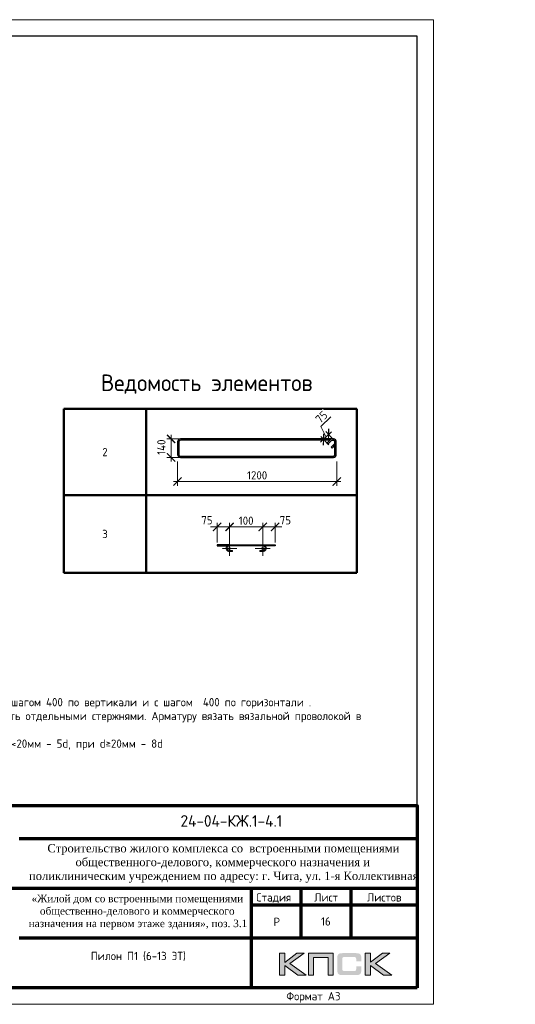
# Model space of a CAD drawing. Header units: millimetres. Extents: x 369815 to 1481759, y -423071 to -27917.
# Tile 66 of 256: x 527311 to 542256, y -265573 to -235873. Entities that reach past the tile are written whole.
import ezdxf
from ezdxf.enums import TextEntityAlignment as Align

# ---------------------------------------------------------------- set-up
doc = ezdxf.new("R2010")
doc.units = ezdxf.units.MM
doc.linetypes.add('CENTER2', pattern=[28.575, 19.05, -3.175, 3.175, -3.175])
doc.linetypes.add('GOST2.303 4', pattern=[7, 5, -2, 0])
for name, color, linetype, lineweight in [('Арм_шпильки', 143, 'Continuous', 18), ('Выноски', 20, 'Continuous', 20), ('Каркасы ригель', 3, 'Continuous', 0), ('Осевая', 10, 'CENTER2', 20), ('подоснова', 151, 'Continuous', 5), ('поз.', 2, 'Continuous', 25), ('размер', 1, 'Continuous', 25), ('РАЗМЕРЫ', 1, 'Continuous', 9), ('Рамка', 7, 'Continuous', 70), ('Текст', 7, 'Continuous', 25), ('ТОНКИЕ', 7, 'Continuous', 9)]:
    doc.layers.add(name, color=color, linetype=linetype, lineweight=lineweight)
doc.layers.add('Рамка печать', color=7, linetype='Continuous')
doc.layers.add('ТОЛСТЫЕ_ОСНОВНЫЕ', color=6, linetype='Continuous')
doc.styles.add('GOST 2.304', font='CS_Gost2304.shx')
doc.styles.add('GOST-2.304_Type-B', font='GOST_Common.ttf')
doc.styles.add('style1', font='GOST_Common.ttf', dxfattribs={"height": 500})
doc.styles.add('ГОСТ', font='GOST_Common.ttf')
doc.dimstyles.new('мой', dxfattribs={"dimscale": 100, "dimtxt": 2.5, "dimasz": 2.5, "dimexe": 1.25, "dimexo": 0.625, "dimtad": 1, "dimdec": 0, "dimtxsty": 'GOST-2.304_Type-B', "dimblk": 'ARCHTICK', "dimcen": 2.5, "dimdle": 2, "dimaunit": 1, "dimadec": 1, "dimazin": 2, "dimtfac": 1, "dimtdec": 0, "dimtmove": 1, "dimatfit": 3, "dimfxl": 1, "dimtfill": 1, "dimlwd": -1, "dimlwe": -1, "dimarcsym": 0})
doc.dimstyles.new('мой 25', dxfattribs={"dimscale": 100, "dimtxt": 2.5, "dimasz": 2.5, "dimexe": 1.25, "dimexo": 0.625, "dimtad": 1, "dimdec": 0, "dimlfac": 0.5, "dimtxsty": 'GOST-2.304_Type-B', "dimblk": 'ARCHTICK', "dimcen": 2.5, "dimdle": 1.25, "dimaunit": 1, "dimadec": 1, "dimazin": 2, "dimtfac": 1, "dimtdec": 0, "dimtmove": 1, "dimatfit": 3, "dimfxl": 6, "dimfxlon": 1, "dimtfill": 1, "dimlwd": -1, "dimlwe": -1, "dimarcsym": 0})

# ---------------------------------------------------------------- blocks, each defined once
blk = doc.blocks.new('*T835')
at = {"layer": 'Выноски', "color": 0, "linetype": 'ByBlock', "lineweight": 50, "transparency": 16777216}
for p, q in [((0, 0), (8834, 0)), ((0, 0), (0, -4943)), ((2484, 0), (2484, -4943)), ((8834, 0), (8834, -4943)), ((0, -2606), (8834, -2606)), ((0, -4943), (8834, -4943))]:
    blk.add_line(p, q, dxfattribs=at)
at = {"layer": 'Выноски', "color": 0, "transparency": 16777216, "char_height": 250, "width": 2183.67, "attachment_point": 5, "style": 'GOST-2.304_Type-B'}
for s, insert in [('2', (1242, -1303)), ('3', (1242, -3774))]:
    blk.add_mtext(s, dxfattribs=dict(at, insert=insert))
blk = doc.blocks.new('*U121')
for p, q in [((-8, 0), (-7, 7.2)), ((-7, -7.2), (-8, 0)), ((-7, 7.2), (-4.2, 14)), ((-4.2, 14), (0.2, 19.8)), ((0.2, 19.8), (6, 24.2)), ((6, 24.2), (12.8, 27)), ((12.8, 27), (20, 28)), ((44, 28), (20, 28)), ((20, 20), (44, 20)), ((44, 20), (44, 28)), ((262.7, 28), (286.7, 28)), ((262.7, 20), (262.7, 28)), ((286.7, 20), (262.7, 20)), ((293.9, 27), (286.7, 28)), ((300.7, 24.2), (293.9, 27)), ((306.5, 19.8), (300.7, 24.2)), ((310.9, 14), (306.5, 19.8)), ((313.7, 7.2), (310.9, 14)), ((314.7, 0), (313.7, 7.2)), ((-4.2, -14), (-7, -7.2)), ((0.2, -19.8), (-4.2, -14)), ((6, -24.2), (0.2, -19.8)), ((12.8, -27), (6, -24.2)), ((20, -28), (12.8, -27)), ((20, -28), (286.7, -28)), ((286.7, -28), (293.9, -27)), ((293.9, -27), (300.7, -24.2)), ((300.7, -24.2), (306.5, -19.8)), ((306.5, -19.8), (310.9, -14)), ((310.9, -14), (313.7, -7.2)), ((313.7, -7.2), (314.7, 0))]:
    blk.add_line(p, q)
at = {"color": 0, "linetype": 'ByBlock', "lineweight": -2}
for p, q in [((0, 0), (0.7, 5.2)), ((0.7, 5.2), (2.7, 10)), ((2.7, 10), (5.9, 14.1)), ((5.9, 14.1), (10, 17.3)), ((10, 17.3), (14.8, 19.3)), ((14.8, 19.3), (20, 20)), ((291.8, 19.3), (286.7, 20)), ((296.7, 17.3), (291.8, 19.3)), ((300.8, 14.1), (296.7, 17.3)), ((304, 10), (300.8, 14.1)), ((306, 5.2), (304, 10)), ((306.7, 0), (306, 5.2)), ((0.7, -5.2), (0, 0)), ((2.7, -10), (0.7, -5.2)), ((5.9, -14.1), (2.7, -10)), ((10, -17.3), (5.9, -14.1)), ((14.8, -19.3), (10, -17.3)), ((20, -20), (14.8, -19.3)), ((20, -20), (286.7, -20)), ((286.7, -20), (291.8, -19.3)), ((291.8, -19.3), (296.7, -17.3)), ((296.7, -17.3), (300.8, -14.1)), ((300.8, -14.1), (304, -10)), ((304, -10), (306, -5.2)), ((306, -5.2), (306.7, 0))]:
    blk.add_line(p, q, dxfattribs=at)
at = {"style": 'GOST 2.304', "oblique": 15, "flags": 9}
for tag, p in [('ДИАМЕТР', (117.8, -62.2)), ('ДЛИНА', (118.1, -72.5)), ('ПОЗИЦИЯ', (118, -56.6)), ('КЛАСС', (118, -67.8)), ('МАССА', (118.7, -78.2))]:
    blk.add_attdef(tag, p, '', height=2.5, dxfattribs=at)
blk = doc.blocks.new('_ArchTick')
at = {"color": 0, "linetype": 'ByBlock', "const_width": 0.15}
blk.add_lwpolyline([(-0.5, -0.5), (0.5, 0.5)], dxfattribs=at)
blk = doc.blocks.new('*D832')
at = {"layer": 'DEFPOINTS', "color": 0, "transparency": 16777216}
for p in [(534639, -251173), (533639, -251710), (534639, -251709)]:
    blk.add_point(p, dxfattribs=at)
at = {"layer": 'РАЗМЕРЫ', "color": 0, "linetype": 'Continuous', "transparency": 16777216}
for p, q in [((533439, -251173), (534839, -251173)), ((533639, -251647), (533639, -251048)), ((534639, -251647), (534639, -251048))]:
    blk.add_line(p, q, dxfattribs=at)
at = {"layer": 'РАЗМЕРЫ', "color": 0, "transparency": 16777216, "xscale": 250, "yscale": 250, "zscale": 250, "rotation": 180}
blk.add_blockref('_ArchTick', (533639, -251173), dxfattribs=at)
at = {"layer": 'РАЗМЕРЫ', "color": 0, "transparency": 16777216, "xscale": 250, "yscale": 250, "zscale": 250}
blk.add_blockref('_ArchTick', (534639, -251173), dxfattribs=at)
at = {"layer": 'РАЗМЕРЫ', "color": 0, "transparency": 16777216, "insert": (534139, -250985), "char_height": 250, "attachment_point": 5, "style": 'GOST-2.304_Type-B', "bg_fill": 3, "box_fill_scale": 1.1, "bg_fill_color": 256, "bg_fill_true_color": 13158600, "bg_fill_transparency": 0}
blk.add_mtext('100', dxfattribs=at)
blk = doc.blocks.new('*D855')
at = {"layer": 'DEFPOINTS', "color": 0, "transparency": 16777216}
for p in [(533263, -251709), (533639, -251710)]:
    blk.add_point(p, dxfattribs=at)
at = {"layer": 'РАЗМЕРЫ', "color": 0, "linetype": 'Continuous', "transparency": 16777216}
for p, q in [((533839, -251173), (533063, -251173)), ((533263, -251647), (533263, -251048)), ((533639, -251647), (533639, -251048))]:
    blk.add_line(p, q, dxfattribs=at)
at = {"layer": 'РАЗМЕРЫ', "color": 0, "transparency": 16777216, "xscale": 250, "yscale": 250, "zscale": 250}
blk.add_blockref('_ArchTick', (533639, -251173), dxfattribs=at)
at = {"layer": 'РАЗМЕРЫ', "color": 0, "transparency": 16777216, "insert": (532956, -250971), "char_height": 250, "attachment_point": 5, "style": 'GOST-2.304_Type-B', "bg_fill": 3, "box_fill_scale": 1.1, "bg_fill_color": 256, "bg_fill_true_color": 13158600, "bg_fill_transparency": 0}
blk.add_mtext('75', dxfattribs=at)
at = {"layer": 'DEFPOINTS', "color": 0, "transparency": 16777216}
blk.add_point((533263, -251173), dxfattribs=at)
at = {"layer": 'РАЗМЕРЫ', "color": 0, "transparency": 16777216, "xscale": 250, "yscale": 250, "zscale": 250, "rotation": 180}
blk.add_blockref('_ArchTick', (533263, -251173), dxfattribs=at)
blk = doc.blocks.new('*D856')
at = {"layer": 'DEFPOINTS', "color": 0, "transparency": 16777216}
for p in [(534639, -251710), (535015, -251709)]:
    blk.add_point(p, dxfattribs=at)
at = {"layer": 'РАЗМЕРЫ', "color": 0, "linetype": 'Continuous', "transparency": 16777216}
for p, q in [((534439, -251173), (535215, -251173)), ((534639, -251647), (534639, -251048)), ((535015, -251647), (535015, -251048))]:
    blk.add_line(p, q, dxfattribs=at)
at = {"layer": 'РАЗМЕРЫ', "color": 0, "transparency": 16777216, "xscale": 250, "yscale": 250, "zscale": 250, "rotation": 180}
blk.add_blockref('_ArchTick', (534639, -251173), dxfattribs=at)
at = {"layer": 'РАЗМЕРЫ', "color": 0, "transparency": 16777216, "insert": (535322, -250971), "char_height": 250, "attachment_point": 5, "style": 'GOST-2.304_Type-B', "bg_fill": 3, "box_fill_scale": 1.1, "bg_fill_color": 256, "bg_fill_true_color": 13158600, "bg_fill_transparency": 0}
blk.add_mtext('75', dxfattribs=at)
at = {"layer": 'DEFPOINTS', "color": 0, "transparency": 16777216}
blk.add_point((535015, -251173), dxfattribs=at)
at = {"layer": 'РАЗМЕРЫ', "color": 0, "transparency": 16777216, "xscale": 250, "yscale": 250, "zscale": 250}
blk.add_blockref('_ArchTick', (535015, -251173), dxfattribs=at)
blk = doc.blocks.new('*U122')
at = {"color": 0, "linetype": 'ByBlock', "lineweight": -2}
for p, q in [((-10, 1176.4), (-10, 12.5)), ((-10, 1169.4), (-10, 1176.4)), ((22, 1128), (-3.4, 1153.5)), ((0, 1169.4), (0, 1176.4)), ((0, 1150.1), (0, 12.5)), ((3.7, 1160.6), (29.1, 1135.1)), ((108.8, 1198.9), (12.5, 1198.9)), ((108.8, 1188.9), (12.5, 1188.9)), ((29.1, 1135.1), (22, 1128)), ((53.8, 1159.8), (28.3, 1185.2)), ((38.8, 1188.9), (60.9, 1166.9)), ((60.9, 1166.9), (53.8, 1159.8)), ((121.3, 12.5), (121.3, 1176.4)), ((131.3, 12.5), (131.3, 1176.4)), ((12.5, 0), (108.8, 0)), ((12.5, -10), (108.8, -10))]:
    blk.add_line(p, q, dxfattribs=at)
for centre, radius, start, end in [((12.5, 1176.4), 22.5, 90, 180), ((12.5, 1169.4), 22.5, 180, 225), ((12.5, 1176.4), 12.5, 90, 180), ((12.5, 1169.4), 12.5, 180, 225), ((19.5, 1176.4), 12.5, 45, 90), ((108.8, 1176.4), 22.5, 0, 90), ((108.8, 1176.4), 12.5, 0, 90), ((12.5, 12.5), 22.5, 180, 270), ((12.5, 12.5), 12.5, 180, 270), ((108.8, 12.5), 12.5, 270, 0), ((108.8, 12.5), 22.5, 270, 0)]:
    blk.add_arc(centre, radius, start, end, dxfattribs=at)
at = {"style": 'GOST 2.304', "oblique": 15, "flags": 9}
for tag, p in [('ДИАМЕТР', (-52.8, -63)), ('КЛАСС', (-53, -68.7)), ('ДЛИНА', (-52.5, -73.8)), ('ПОЗИЦИЯ', (-52.3, -58)), ('МАССА', (-52.3, -78.3))]:
    blk.add_attdef(tag, p, '', height=2.5, dxfattribs=at)
blk = doc.blocks.new('*D843')
at = {"layer": 'DEFPOINTS', "color": 0, "transparency": 16777216}
for p in [(532070, -248850), (536870, -248988), (532070, -249804)]:
    blk.add_point(p, dxfattribs=at)
at = {"layer": 'РАЗМЕРЫ', "color": 0, "linetype": 'Continuous', "transparency": 16777216}
for p, q in [((532070, -249204), (532070, -249929)), ((536870, -249204), (536870, -249929)), ((536995, -249804), (531945, -249804))]:
    blk.add_line(p, q, dxfattribs=at)
at = {"layer": 'РАЗМЕРЫ', "color": 0, "transparency": 16777216, "xscale": 250, "yscale": 250, "zscale": 250, "rotation": 180}
blk.add_blockref('_ArchTick', (532070, -249804), dxfattribs=at)
at = {"layer": 'РАЗМЕРЫ', "color": 0, "transparency": 16777216, "xscale": 250, "yscale": 250, "zscale": 250}
blk.add_blockref('_ArchTick', (536870, -249804), dxfattribs=at)
at = {"layer": 'РАЗМЕРЫ', "color": 0, "transparency": 16777216, "insert": (534470, -249617), "char_height": 250, "attachment_point": 5, "style": 'GOST-2.304_Type-B', "bg_fill": 3, "box_fill_scale": 1.1, "bg_fill_color": 256, "bg_fill_true_color": 13158600, "bg_fill_transparency": 0}
blk.add_mtext('1200', dxfattribs=at)
blk = doc.blocks.new('*D861')
at = {"layer": 'DEFPOINTS', "color": 0, "transparency": 16777216}
for p in [(531876, -248518), (533385, -248518), (533040, -249078)]:
    blk.add_point(p, dxfattribs=at)
at = {"layer": 'РАЗМЕРЫ', "color": 0, "linetype": 'Continuous', "transparency": 16777216}
for p, q in [((532476, -248518), (531751, -248518)), ((531876, -249203), (531876, -248393)), ((532476, -249078), (531751, -249078))]:
    blk.add_line(p, q, dxfattribs=at)
at = {"layer": 'РАЗМЕРЫ', "color": 0, "transparency": 16777216, "insert": (531583, -248766), "char_height": 250, "attachment_point": 5, "rotation": 90, "style": 'GOST-2.304_Type-B', "bg_fill": 3, "box_fill_scale": 1.1, "bg_fill_color": 256, "bg_fill_true_color": 13158600, "bg_fill_transparency": 0}
blk.add_mtext('140', dxfattribs=at)
at = {"layer": 'РАЗМЕРЫ', "color": 0, "transparency": 16777216, "xscale": 250, "yscale": 250, "zscale": 250}
for p, rotation in [((531876, -248518), 90), ((531876, -249078), 270)]:
    blk.add_blockref('_ArchTick', p, dxfattribs=dict(at, rotation=rotation))
blk = doc.blocks.new('*U78')
at = {"layer": 'ТОЛСТЫЕ_ОСНОВНЫЕ', "color": 6}
blk.add_lwpolyline([(20, 5), (415, 5), (415, 292), (20, 292)], close=True, dxfattribs=at)
at = {"layer": 'ТОНКИЕ'}
blk.add_lwpolyline([(0, 0), (420, 0), (420, 297), (0, 297)], close=True, dxfattribs=at)
at = {"layer": 'Текст', "style": 'style1'}
blk.add_text('Формат А3', height=2.5, dxfattribs=at).set_placement((375.57, 1.2))
blk = doc.blocks.new('штамп кж1.1')
at = {"layer": 'Рамка печать', "lineweight": 20}
h = blk.add_hatch(color=0, dxfattribs=at)
h.paths.add_polyline_path([(419458, -85094), (419234, -85094), (418867, -85370), (418867, -85094), (418712, -85094), (418712, -85757), (418867, -85757), (418867, -85466), (419264, -85757), (419512, -85757), (419019, -85406)])
h.paths.add_polyline_path([(419737, -85219), (420175, -85219), (420175, -85757), (420329, -85757), (420329, -85094), (420165, -85094), (419583, -85094), (419583, -85251), (419583, -85757), (419737, -85757)])
h.paths.add_polyline_path([(421451, -85091), (421295, -85091), (421295, -85754), (421451, -85754), (421451, -85462), (421847, -85754), (422095, -85754), (421602, -85403), (422041, -85091), (421818, -85091), (421451, -85367)])
blk.add_hatch(color=204, dxfattribs=at).paths.add_polyline_path([(421166, -85165), (421164, -85157), (421161, -85151), (421158, -85145), (421154, -85139), (421151, -85134), (421147, -85129), (421143, -85124), (421139, -85120), (421133, -85117), (421128, -85113), (421122, -85109), (421115, -85107), (421108, -85104), (421100, -85101), (421093, -85099), (421075, -85096), (421056, -85093), (421035, -85092), (421012, -85091), (420617, -85091), (420594, -85092), (420573, -85093), (420553, -85096), (420536, -85099), (420528, -85102), (420521, -85104), (420514, -85107), (420508, -85110), (420502, -85113), (420496, -85117), (420491, -85120), (420486, -85124), (420482, -85129), (420478, -85134), (420474, -85139), (420471, -85145), (420468, -85151), (420466, -85158), (420463, -85165), (420461, -85172), (420457, -85188), (420455, -85206), (420453, -85226), (420453, -85248), (420453, -85596), (420453, -85618), (420455, -85638), (420457, -85656), (420461, -85673), (420463, -85680), (420466, -85687), (420468, -85694), (420471, -85700), (420474, -85705), (420478, -85711), (420482, -85716), (420486, -85720), (420491, -85725), (420496, -85728), (420502, -85731), (420508, -85735), (420514, -85738), (420521, -85740), (420528, -85743), (420536, -85745), (420553, -85749), (420573, -85751), (420594, -85753), (420617, -85754), (421012, -85754), (421035, -85753), (421056, -85752), (421075, -85749), (421092, -85746), (421100, -85743), (421108, -85741), (421115, -85738), (421122, -85735), (421128, -85732), (421133, -85728), (421139, -85725), (421143, -85720), (421147, -85716), (421151, -85711), (421154, -85706), (421158, -85700), (421161, -85694), (421164, -85688), (421166, -85680), (421169, -85673), (421172, -85656), (421175, -85639), (421176, -85618), (421177, -85596), (421177, -85487), (421022, -85487), (421022, -85576), (421022, -85582), (421021, -85588), (421020, -85594), (421019, -85599), (421017, -85604), (421015, -85608), (421012, -85612), (421008, -85616), (421005, -85619), (421001, -85622), (420996, -85624), (420991, -85626), (420987, -85627), (420981, -85628), (420974, -85628), (420968, -85629), (420649, -85629), (420644, -85628), (420639, -85628), (420635, -85626), (420631, -85624), (420627, -85621), (420624, -85618), (420620, -85615), (420617, -85611), (420615, -85607), (420613, -85603), (420611, -85598), (420609, -85593), (420607, -85584), (420607, -85574), (420607, -85256), (420607, -85250), (420607, -85245), (420609, -85240), (420610, -85235), (420611, -85231), (420613, -85228), (420616, -85225), (420619, -85221), (420622, -85218), (420626, -85216), (420630, -85214), (420634, -85212), (420639, -85211), (420643, -85210), (420649, -85210), (420654, -85210), (420968, -85210), (420974, -85210), (420981, -85210), (420986, -85212), (420991, -85213), (420996, -85215), (421000, -85217), (421004, -85220), (421008, -85223), (421011, -85227), (421014, -85231), (421017, -85235), (421019, -85240), (421020, -85245), (421021, -85250), (421022, -85257), (421022, -85263), (421022, -85336), (421177, -85336), (421177, -85248), (421176, -85226), (421175, -85206), (421172, -85188), (421168, -85172)])
at = {"layer": 'Рамка', "color": 7}
for p, q in [((410858, -81634), (422858, -81634)), ((404358, -83134), (422858, -83134)), ((419358, -83134), (419358, -84634)), ((420858, -83134), (420858, -84634)), ((417858, -83634), (422858, -83634)), ((417858, -83634), (422858, -83634)), ((410858, -84634), (422858, -84634))]:
    blk.add_line(p, q, dxfattribs=at)
at = {"layer": 'Рамка'}
blk.add_line((417858, -83134), (417858, -86134), dxfattribs=at)
blk.add_lwpolyline([(422858, -86134), (404358, -86134), (404358, -80634), (422858, -80634)], close=True, dxfattribs=at)
at = {"layer": 'Рамка печать', "color": 0, "lineweight": 20}
for points in [[(418712, -85757), (418712, -85094), (418867, -85094), (418867, -85370), (419234, -85094), (419458, -85094), (419019, -85406), (419512, -85757), (419264, -85757), (418867, -85466), (418867, -85757), (418712, -85757)], [(419737, -85757), (419737, -85219), (420175, -85219), (420175, -85757), (420329, -85757), (420329, -85094), (420165, -85094), (419583, -85094), (419583, -85251), (419583, -85757), (419737, -85757)], [(421295, -85754), (421295, -85091), (421451, -85091), (421451, -85367), (421818, -85091), (422041, -85091), (421602, -85403), (422095, -85754), (421847, -85754), (421451, -85462), (421451, -85754), (421295, -85754)]]:
    blk.add_lwpolyline(points, close=True, dxfattribs=at)
at = {"layer": 'Текст', "color": 7, "style": 'ГОСТ'}
blk.add_text('24-04-КЖ.1-4.1', height=350, dxfattribs=at).set_placement((417259, -81103), align=Align.MIDDLE_CENTER)
for s, p in [('Стадия', (418009, -83534)), ('Лист', (419758, -83534)), ('Листов', (421350, -83534)), ('Р', (418530, -84272))]:
    blk.add_text(s, height=250, dxfattribs=at).set_placement(p)
at = {"layer": 'Текст', "color": 7, "attachment_point": 1, "style": 'ГОСТ'}
for s, width, heights, insert, char_height in [('\\pi594.35517;{\\fTimes New Roman|b0|i0|c204|p18;\\C256;Строительство жилого комплекса со  встроенными помещениями \\P\\pi1441.86779;общественного-делового, коммерческого назначения и \\P\\pi41.3631;поликлиническим учреждением по адресу: г. Чита, ул. 1-я Коллективная}', 11543.07, [0], (411117, -81801), 250), ('\\pi389.01406;{\\fTimes New Roman|b0|i0|c204|p18;\\C256;«Жилой дом со встроенными помещениями \\P\\pi641.91601;общественно-делового и коммерческого \\P\\pi302.06381;назначения на первом этаже здания», поз. 3.1\\P}', 7000, [1500], (410844, -83331), 225)]:
    blk.add_mtext_dynamic_manual_height_columns(s, width=width, gutter_width=12.5, heights=heights, dxfattribs=dict(at, insert=insert, char_height=char_height))
blk = doc.blocks.new('*T836')
at = {"layer": 'Каркасы ригель', "color": 0, "linetype": 'ByBlock', "lineweight": -2, "transparency": 16777216}
for p, q in [((0, 0), (1500, 0)), ((0, -1000), (1500, -1000))]:
    blk.add_line(p, q, dxfattribs=at)
at = {"layer": 'Каркасы ригель', "color": 0, "linetype": 'ByBlock', "lineweight": 50, "transparency": 16777216}
for p, q in [((0, 0), (0, -1000)), ((1500, 0), (1500, -1000))]:
    blk.add_line(p, q, dxfattribs=at)
at = {"layer": 'Каркасы ригель', "color": 0, "linetype": 'Continuous', "lineweight": 0, "transparency": 16777216, "insert": (750, -500), "char_height": 250, "width": 1000, "attachment_point": 5, "style": 'ГОСТ'}
blk.add_mtext('16', dxfattribs=at)
blk = doc.blocks.new('*D2337')
at = {"layer": 'DEFPOINTS', "color": 0, "transparency": 16777216}
for p in [(536624, -248389), (536673, -248744), (536824, -248600)]:
    blk.add_point(p, dxfattribs=at)
at = {"layer": 'РАЗМЕРЫ', "color": 0, "linetype": 'Continuous', "transparency": 16777216}
for p, q in [((536387, -248141), (536694, -247849)), ((536549, -248461), (536387, -248141)), ((536382, -248619), (536715, -248303)), ((536630, -248698), (536387, -248443)), ((536781, -248554), (536538, -248298))]:
    blk.add_line(p, q, dxfattribs=at)
at = {"layer": 'РАЗМЕРЫ', "color": 0, "transparency": 16777216, "xscale": 250, "yscale": 250, "zscale": 250}
for p, rotation in [((536624, -248389), 43.53873592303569), ((536473, -248533), 223.5387359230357)]:
    blk.add_blockref('_ArchTick', p, dxfattribs=dict(at, rotation=rotation))
at = {"layer": 'РАЗМЕРЫ', "color": 0, "transparency": 16777216, "insert": (536411, -247859), "char_height": 250, "attachment_point": 5, "rotation": 43.5387, "style": 'GOST-2.304_Type-B', "bg_fill": 3, "box_fill_scale": 1.1, "bg_fill_color": 256, "bg_fill_true_color": 13158600, "bg_fill_transparency": 0}
blk.add_mtext('75', dxfattribs=at)

msp = doc.modelspace()

# ---------------------------------------------------------------- block references
for name, p in [('*T835', (528640.4, -247611.9, 3100)), ('*T836', (535793.5, -262573.2, 3100))]:
    msp.add_blockref(name, p)
at = {"lineweight": 30, "xscale": 3.959999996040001, "yscale": 3.959999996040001, "zscale": 3.959999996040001, "rotation": 269.9999999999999}
msp.add_blockref('*U122', (532110, -248557.9, 3100), dxfattribs=at)
at = {"layer": 'Арм_шпильки', "color": 3, "xscale": 3.75, "yscale": 3.75, "zscale": 3.75, "rotation": 180}
msp.add_blockref('*U121', (534714.2, -251814.1, 3100), dxfattribs=at)
at = {"layer": 'размер'}
for p in [(72562.5, -178938.9, 3100), (116435.2, -178938.9, 3100)]:
    msp.add_blockref('штамп кж1.1', p, dxfattribs=at)

# ---------------------------------------------------------------- texts
at = {"ltscale": 100, "insert": (521291.1, -255917.8, 3100), "char_height": 250, "width": 17398.124, "attachment_point": 1, "style": 'GOST-2.304_Type-B'}
msp.add_mtext('\\pi-750,l750,t750,5000;1.^IОбщие примечания см. лист 1\\P2.^IШпильки поз.3 устанавливать с шагом 400 по вертикали и с шагом  400 по горизонтали .\\P3.^IАрмирование пилонов  выполнять отдельными стержнями. Арматуру вязать вязальной проволокой в каждом пересечении.\\P{\\C7;4.^IДиаметр оправки стержня при d<20мм - 5d, при d≥20мм - 8d}', dxfattribs=at)
at = {"layer": 'Выноски', "color": 240, "true_color": 0xed1f24, "insert": (476910.2, -258286.3), "char_height": 250, "width": 18219.66, "attachment_point": 1, "style": 'ГОСТ'}
msp.add_mtext('\\pi-500,l500;В выделенной области представлена замененная ( актуальная) версия. Содержание изменения см. в листе разрешения на внесение изменений{\\H1.025x; }', dxfattribs=at)
at = {"layer": 'РАЗМЕРЫ', "insert": (532950.7, -246865.3, 3100), "char_height": 500, "attachment_point": 5, "style": 'GOST-2.304_Type-B'}
msp.add_mtext_dynamic_manual_height_columns('{\\C0;Ведомость элементов}', width=15225.227, gutter_width=15, heights=[0], dxfattribs=at)
at = {"layer": 'Текст', "color": 7, "char_height": 250, "attachment_point": 1, "style": 'ГОСТ'}
for s, insert in [('\\pi3500;{\\C0;\\P\\pi1309.09091;План пилонов} 6-13-го этажа{\\H1.83333x; }', (483420.8, -263573.2, 3100)), ('\\pi3500;{\\C256;\\P\\pi2159.09091;Пилон П1 (6-13 ЭТ)}', (527293.5, -263573.2, 3100))]:
    msp.add_mtext_dynamic_manual_height_columns(s, width=7000, gutter_width=12.5, heights=[1500], dxfattribs=dict(at, insert=insert))

# ---------------------------------------------------------------- next in the draw order: dimensions: what is measured, and where the dimension line sits
at = {"layer": 'РАЗМЕРЫ', "color": 146, "true_color": 0x006272}
dim = msp.add_linear_dim(base=(532070.4, -249804.4, 3100), p1=(536869.6, -248988, 3100), p2=(532070.4, -248850, 3100), dimstyle='мой 25', override={"dimlfac": 0.25}, dxfattribs=at)
dim.commit()
dim.dimension.update_dxf_attribs({"geometry": '*D843', "text_midpoint": (534470, -249616.9, 3100)})
dim = msp.add_linear_dim(base=(534639.2, -251172.6, 3100), p1=(533639.2, -251709.8, 3100), p2=(534639.2, -251709.1, 3100), text='100', dimstyle='мой', dxfattribs=at)
dim.commit()
dim.dimension.update_dxf_attribs({"geometry": '*D832', "text_midpoint": (534139.2, -250985.1, 3100)})

# ---------------------------------------------------------------- next in the draw order: linework, layer by layer
at = {"layer": 'поз.', "linetype": 'GOST2.303 4', "ltscale": 0.4, "elevation": 3100}
for points in [[(533639.2, -251709.1), (533263.2, -251709.1), (533263.2, -251739.1), (533637.9, -251739.3)], [(534639.2, -251709.1), (535015.2, -251709.1), (535015.2, -251739.1), (534640.4, -251739.3)]]:
    msp.add_lwpolyline(points, dxfattribs=at)

# ---------------------------------------------------------------- next in the draw order: dimensions: what is measured, and where the dimension line sits
at = {"layer": 'РАЗМЕРЫ', "color": 146}
dim = msp.add_linear_dim(base=(531875.8, -248518.3, 3100), p1=(533039.8, -249077.6, 3100), p2=(533385.5, -248518.3, 3100), angle=90, dimstyle='мой 25', override={"dimlfac": 0.25}, dxfattribs=at)
dim.commit()
dim.dimension.update_dxf_attribs({"geometry": '*D861', "text_midpoint": (531770.6, -248766.4, 3100), "dimtype": 160})

# ---------------------------------------------------------------- next in the draw order: dimensions: what is measured, and where the dimension line sits
dim = msp.add_linear_dim(base=(533263.2, -251172.6, 3100), p1=(533639.2, -251709.8, 3100), p2=(533263.2, -251709.1, 3100), text='75', dimstyle='мой', dxfattribs=at)
dim.commit()
dim.dimension.update_dxf_attribs({"geometry": '*D855', "text_midpoint": (532956.3, -251158.3, 3100), "dimtype": 160})
dim = msp.add_linear_dim(base=(535015.2, -251172.6, 3100), p1=(534639.1, -251709.8, 3100), p2=(535015.2, -251709.1, 3100), angle=180, text='75', dimstyle='мой', dxfattribs=at)
dim.commit()
dim.dimension.update_dxf_attribs({"geometry": '*D856', "text_midpoint": (535322, -251158.3, 3100), "dimtype": 160})

# ---------------------------------------------------------------- next in the draw order: linework, layer by layer
at = {"layer": 'Осевая', "ltscale": 0.1}
for p, q in [((533863.3, -251825.7, 3100), (533415, -251825.7, 3100)), ((533639.2, -251601.6, 3100), (533639.2, -252049.8, 3100)), ((534863.3, -251825.7, 3100), (534415, -251825.7, 3100)), ((534639.1, -251601.6, 3100), (534639.1, -252049.8, 3100))]:
    msp.add_line(p, q, dxfattribs=at)
at = {"layer": 'подоснова'}
for centre in [(533639.2, -251825.7, 3100), (534639.1, -251825.7, 3100)]:
    msp.add_circle(centre, 32, dxfattribs=at)

# ---------------------------------------------------------------- next in the draw order: block references
at = {"xscale": 100, "yscale": 100, "zscale": 100}
msp.add_blockref('*U78', (497793.5, -265573.2, 3100), dxfattribs=at)

# ---------------------------------------------------------------- next in the draw order: dimensions: what is measured, and where the dimension line sits
at = {"layer": 'РАЗМЕРЫ', "color": 146, "true_color": 0x006272}
dim = msp.add_aligned_dim(p1=(536672.8, -248743.6), p2=(536824.5, -248599.5), distance=290.3, text='75', dimstyle='мой 25', override={"dimlfac": 0.25}, dxfattribs=at)
dim.commit()
dim.dimension.update_dxf_attribs({"geometry": '*D2337', "text_midpoint": (536302.8, -247961.9)})

doc.saveas('drawing.dxf')
